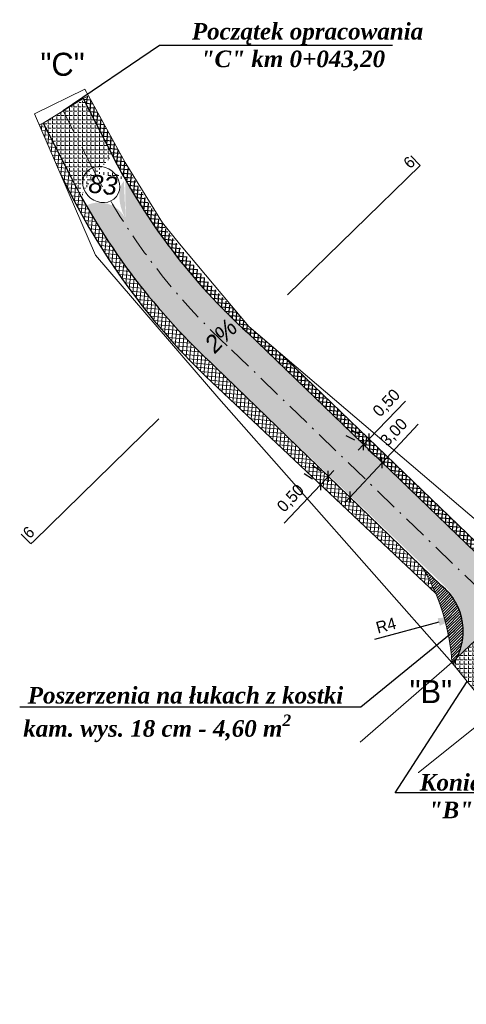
# Model space of a CAD drawing. Header units: metres. Extents: x 5555129 to 5556676, y 5635595 to 5636517.
# Tile 181 of 256: x 5556043 to 5556072, y 5635624 to 5635687. Entities that reach past the tile are written whole.
import ezdxf

# ---------------------------------------------------------------- set-up
doc = ezdxf.new("R2010")
doc.units = ezdxf.units.M
doc.header["$MEASUREMENT"] = 0
doc.linetypes.add('KROPK3-2', pattern=[5, 3, -1, 0, -1])
doc.linetypes.add('PRZER3-1', pattern=[4, 3, -1])
for name, color, linetype, lineweight, true_color in [('drogi', 7, 'Continuous', 20, 0xd6bc51), ('GESDZI_O', 7, 'Continuous', 18, 0x0a0909), ('GESKKL_O', 7, 'PRZER3-1', 18, 0x008000)]:
    doc.layers.add(name, color=color, linetype=linetype, lineweight=lineweight, true_color=true_color)
doc.layers.add('Warstwa 1', color=220, linetype='Continuous', lineweight=20)
doc.styles.add('GEO-INFO', font='plfontwi.shx', dxfattribs={"height": 0.25})
doc.styles.get("Standard").update_dxf_attribs({"font": 'plfontwi.shx', "height": 0.75})
doc.dimstyles.new('ISO-25', dxfattribs={"dimtxt": 2.5, "dimasz": 2.5, "dimexe": 1.25, "dimexo": 0.625, "dimtad": 1, "dimtxsty": 'Standard', "dimcen": 2.5, "dimadec": 0, "dimazin": 0, "dimtfac": 1, "dimtmove": 0, "dimatfit": 3, "dimfxl": 1, "dimarcsym": 0})
pattern_1 = [(0, (511.4569886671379, -240.334969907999), (0, 0.275), [0.2, -0.075]), (90, (511.4569886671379, -240.334969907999), (-0.275, 1.683889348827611e-17), [0.2, -0.075])]
pattern_2 = [(85, (511.4569886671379, -240.334969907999), (-0.2490486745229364, 0.02178893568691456), []), (175, (511.4569886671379, -240.334969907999), (-0.02178893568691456, -0.2490486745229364), [])]

# ---------------------------------------------------------------- blocks, each defined once
blk = doc.blocks.new('_Oblique')
at = {"color": 0, "linetype": 'ByBlock', "lineweight": -2}
blk.add_line((-0.5, -0.5), (0.5, 0.5), dxfattribs=at)
blk = doc.blocks.new('*D2576')
at = {"layer": 'Defpoints', "color": 0, "linetype": 'Continuous', "lineweight": 18}
for p in [(5556066.373160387, 5635658.882593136), (5556066.373160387, 5635658.882593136), (5556064.311922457, 5635656.685214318)]:
    blk.add_point(p, dxfattribs=at)
at = {"layer": 'Warstwa 1', "color": 0, "linetype": 'Continuous', "lineweight": -2}
for p, q in [((5556066.373160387, 5635658.882593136), (5556068.689504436, 5635661.351927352)), ((5556065.917323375, 5635659.310188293), (5556065.461486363, 5635659.73778345)), ((5556063.969846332, 5635656.320544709), (5556066.373160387, 5635658.882593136)), ((5556063.856085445, 5635657.112809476), (5556063.400248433, 5635657.540404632))]:
    blk.add_line(p, q, dxfattribs=at)
at = {"layer": 'Warstwa 1', "color": 0, "linetype": 'ByBlock', "lineweight": -2, "xscale": 0.5, "yscale": 0.5, "zscale": 0.5}
for p, rotation in [((5556066.373160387, 5635658.882593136), 46.83102709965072), ((5556064.311922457, 5635656.685214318), 226.8310270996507)]:
    blk.add_blockref('_Oblique', p, dxfattribs=dict(at, rotation=rotation))
at = {"layer": 'Warstwa 1', "color": 0, "linetype": 'Continuous', "lineweight": 20, "insert": (5556067.157970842, 5635660.810265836), "char_height": 0.75, "attachment_point": 5, "rotation": 46.83102709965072}
blk.add_mtext('3,00', dxfattribs=at)
blk = doc.blocks.new('*D2598')
at = {"layer": 'Defpoints', "color": 0, "linetype": 'Continuous', "lineweight": 18}
for p in [(5556071.445906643, 5635649.063062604), (5556067.808620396, 5635648.077961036)]:
    blk.add_point(p, dxfattribs=at)
at = {"layer": 'Warstwa 1', "color": 0, "lineweight": -2}
blk.add_line((5556069.998067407, 5635648.6709382), (5556065.885514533, 5635647.557118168), dxfattribs=at)
at = {"layer": 'Warstwa 1', "color": 0, "linetype": 'Continuous', "lineweight": 18}
blk.add_solid([(5556070.063421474, 5635648.429631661), (5556069.93271334, 5635648.91224474), (5556071.445906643, 5635649.063062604)], dxfattribs=at)
at = {"layer": 'Warstwa 1', "color": 0, "linetype": 'Continuous', "insert": (5556066.619128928, 5635648.455124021), "char_height": 0.75, "attachment_point": 5, "rotation": 15.154115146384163}
blk.add_mtext('R4', dxfattribs=at)
blk = doc.blocks.new('*D2600')
at = {"layer": 'Defpoints', "color": 0, "linetype": 'Continuous', "lineweight": 18}
for p in [(5556065.180459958, 5635660.046842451), (5556065.527573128, 5635660.406720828), (5556065.527573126, 5635660.406720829)]:
    blk.add_point(p, dxfattribs=at)
at = {"layer": 'Warstwa 1', "color": 0, "linetype": 'Continuous', "lineweight": -2}
for p, q in [((5556065.527573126, 5635660.406720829), (5556067.878025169, 5635662.843611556)), ((5556064.621442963, 5635660.326350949), (5556064.062425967, 5635660.605859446)), ((5556064.968556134, 5635660.686229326), (5556064.409539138, 5635660.965737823)), ((5556065.180459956, 5635660.046842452), (5556064.833346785, 5635659.686964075)), ((5556065.180459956, 5635660.046842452), (5556065.527573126, 5635660.406720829))]:
    blk.add_line(p, q, dxfattribs=at)
at = {"layer": 'Warstwa 1', "color": 0, "linetype": 'ByBlock', "lineweight": -2, "xscale": 0.5, "yscale": 0.5, "zscale": 0.5}
for p, rotation in [((5556065.527573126, 5635660.406720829), 226.0344013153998), ((5556065.180459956, 5635660.046842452), 46.03440131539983)]:
    blk.add_blockref('_Oblique', p, dxfattribs=dict(at, rotation=rotation))
at = {"layer": 'Warstwa 1', "color": 0, "linetype": 'Continuous', "lineweight": 20, "insert": (5556066.686221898, 5635662.683174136), "char_height": 0.75, "attachment_point": 5, "rotation": 46.034401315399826}
blk.add_mtext('0,50', dxfattribs=at)
blk = doc.blocks.new('*D2601')
at = {"layer": 'Defpoints', "color": 0, "linetype": 'Continuous', "lineweight": 18}
for p in [(5556062.931284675, 5635658.021876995), (5556062.417464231, 5635657.477659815), (5556062.417464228, 5635657.477659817)]:
    blk.add_point(p, dxfattribs=at)
at = {"layer": 'Warstwa 1', "color": 0, "linetype": 'Continuous', "lineweight": -2}
for p, q in [((5556062.411253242, 5635658.368564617), (5556061.891221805, 5635658.715252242)), ((5556061.897432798, 5635657.824347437), (5556061.37740136, 5635658.171035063)), ((5556063.274539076, 5635658.385437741), (5556062.417464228, 5635657.477659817)), ((5556062.417464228, 5635657.477659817), (5556060.093141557, 5635655.015834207))]:
    blk.add_line(p, q, dxfattribs=at)
at = {"layer": 'Warstwa 1', "color": 0, "linetype": 'ByBlock', "lineweight": -2, "xscale": 0.5, "yscale": 0.5, "zscale": 0.5}
for p, rotation in [((5556062.931284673, 5635658.021876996), 46.64561796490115), ((5556062.417464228, 5635657.477659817), 226.6456179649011)]:
    blk.add_blockref('_Oblique', p, dxfattribs=dict(at, rotation=rotation))
at = {"layer": 'Warstwa 1', "color": 0, "linetype": 'Continuous', "lineweight": 20, "insert": (5556060.540931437, 5635656.577396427), "char_height": 0.75, "attachment_point": 5, "rotation": 46.64561796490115}
blk.add_mtext('0,50', dxfattribs=at)

msp = doc.modelspace()

# ---------------------------------------------------------------- hatches: boundary and pattern name
h = msp.add_hatch()
h.set_pattern_fill('ANSI37', color=141, scale=2, angle=40)
h.set_pattern_definition(pattern_2)
h.paths.add_polyline_path([(5556049.52914968, 5635678.804554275), (5556047.544138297, 5635682.418341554), (5556047.215285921, 5635682.237706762), (5556049.077144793, 5635678.590289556, 0.08995780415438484), (5556057.753925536, 5635667.209951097), (5556061.488817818, 5635663.607538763), (5556061.824347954, 5635663.978589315), (5556059.665365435, 5635666.060990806), (5556057.831708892, 5635667.623885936), (5556057.00126789, 5635668.612749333, -0.08031139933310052)])
at = {"lineweight": 5}
h = msp.add_hatch(dxfattribs=at)
h.set_pattern_fill('ANSI37', color=141, scale=2, angle=40)
h.set_pattern_definition(pattern_2)
edge = h.paths.add_edge_path()
edge.add_arc((5556060.815844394, 5635647.164167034), 9.56197674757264, 20.70638171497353, 31.78628365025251)
edge.add_line((5556068.943704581, 5635652.200960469), (5556055.698180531, 5635665.02459738))
edge.add_arc((5556084.786476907, 5635696.818458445), 43.09267440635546, 207.0424721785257, 227.544514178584, ccw=False)
edge.add_line((5556046.405135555, 5635677.22633698), (5556044.650721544, 5635680.663267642))
edge.add_line((5556044.650721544, 5635680.663267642), (5556044.394074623, 5635680.552306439))
edge.add_line((5556044.394074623, 5635680.552306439), (5556045.76727334, 5635677.376176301))
edge.add_line((5556045.76727334, 5635677.376176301), (5556045.959800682, 5635676.999011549))
edge.add_arc((5556086.440657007, 5635696.71512595), 45.02693522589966, 205.9682985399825, 225.8463623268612)
edge.add_line((5556055.075579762, 5635664.409448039), (5556069.760161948, 5635650.545081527))
h = msp.add_hatch()
h.set_pattern_fill('ANSI37', color=141, scale=2, angle=40)
h.set_pattern_definition(pattern_2)
edge = h.paths.add_edge_path()
edge.add_arc((5556075.115770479, 5635656.501900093), 4.150714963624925, 242.6653160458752, 248.1306648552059)
edge.add_line((5556073.569665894, 5635652.649888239), (5556061.824347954, 5635663.978589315))
edge.add_line((5556061.824347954, 5635663.978589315), (5556061.488817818, 5635663.607538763))
edge.add_line((5556061.488817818, 5635663.607538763), (5556072.121536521, 5635653.351972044))
edge.add_arc((5556083.305272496, 5635674.632729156), 24.04051941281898, 242.2766010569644, 245.1695096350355)
at = {"layer": 'drogi', "lineweight": 5, "true_color": 0xf4e08b}
h = msp.add_hatch(dxfattribs=at)
h.set_pattern_fill('ANGLE', color=41)
h.set_pattern_definition(pattern_1)
edge = h.paths.add_edge_path()
edge.add_ellipse((5556048.87700008, 5635675.831318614), major_axis=(-1.549999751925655, 1.2322515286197), ratio=0.8014014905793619, start_angle=268.02025268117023, end_angle=332.6410710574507, ccw=False)
edge.add_arc((5556084.786476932, 5635696.818458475), 40.09267444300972, 207.0424722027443, 209.5750673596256, ccw=False)
edge.add_line((5556049.077144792, 5635678.590289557), (5556047.256289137, 5635682.157380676))
edge.add_line((5556047.256289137, 5635682.157380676), (5556045.933003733, 5635681.450487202))
edge.add_line((5556045.933003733, 5635681.450487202), (5556047.741228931, 5635677.908139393))
edge.add_arc((5556084.786476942, 5635696.818458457), 41.59267444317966, 207.0427410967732, 207.6810843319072)
edge = h.paths.add_edge_path()
edge.add_ellipse((5556048.87700008, 5635675.831318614), major_axis=(1.549999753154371, -1.232251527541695), ratio=0.8014014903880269, start_angle=152.6410709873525, end_angle=218.9009604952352, ccw=False)
edge.add_arc((5556084.786476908, 5635696.818458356), 41.59267436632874, 207.0427409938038, 207.6810842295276, ccw=False)
edge.add_line((5556047.741228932, 5635677.908139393), (5556045.933003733, 5635681.450487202))
edge.add_line((5556045.933003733, 5635681.450487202), (5556044.650721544, 5635680.663267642))
edge.add_line((5556044.650721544, 5635680.663267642), (5556046.405135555, 5635677.22633698))
edge.add_arc((5556084.786476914, 5635696.818458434), 43.09267440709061, 207.04247216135, 208.8730999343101)
h = msp.add_hatch(dxfattribs=at)
h.set_pattern_fill('ANGLE', color=41)
h.set_pattern_definition(pattern_1)
edge = h.paths.add_edge_path()
edge.add_ellipse((5556050.99557482, 5635675.240750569), major_axis=(-0.9291313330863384, 1.910958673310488), ratio=0.6007382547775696, start_angle=8.488731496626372, end_angle=94.57478469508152, ccw=False)
edge.add_arc((5556078.084189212, 5635690.334863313), 32.29012559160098, 209.3014180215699, 228.5749520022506)
edge.add_line((5556056.719759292, 5635666.123020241), (5556074.216625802, 5635649.262510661))
edge.add_line((5556074.216625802, 5635649.262510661), (5556074.382565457, 5635649.419500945))
edge.add_line((5556074.382565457, 5635649.419500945), (5556075.622189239, 5635651.188804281))
edge.add_arc((5556082.648822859, 5635666.971998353), 17.27665462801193, 232.99847698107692, 246.0015061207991, ccw=False)
edge.add_line((5556072.25110579, 5635653.174524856), (5556057.741172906, 5635667.22159928))
edge.add_arc((5556084.786476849, 5635696.818458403), 40.09267433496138, 209.5451635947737, 227.5792549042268, ccw=False)
edge.add_line((5556049.907162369, 5635677.048381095), (5556049.925353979, 5635674.531945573))
edge = h.paths.add_edge_path()
edge.add_ellipse((5556048.224967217, 5635673.665346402), major_axis=(1.349501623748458, -1.349501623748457), ratio=1, start_angle=72.00558642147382, end_angle=160.5739813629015, ccw=False)
edge.add_arc((5556085.015677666, 5635697.001979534), 43.38281465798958, 209.8837383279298, 227.4847855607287)
edge.add_line((5556055.698180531, 5635665.02459738), (5556070.245495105, 5635651.104920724))
edge.add_arc((5556067.604501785, 5635648.147837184), 3.964743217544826, 333.03754010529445, 48.231721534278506, ccw=False)
edge.add_line((5556071.138292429, 5635646.350196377), (5556074.216625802, 5635649.262510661))
edge.add_line((5556074.216625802, 5635649.262510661), (5556056.719759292, 5635666.123020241))
edge.add_arc((5556078.084189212, 5635690.334863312), 32.29012559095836, 209.3014180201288, 228.5749520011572, ccw=False)
edge.add_line((5556049.925353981, 5635674.531945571), (5556047.401120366, 5635675.386853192))
edge = h.paths.add_edge_path()
edge.add_line((5556081.520214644, 5635649.593373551), (5556081.411751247, 5635650.442010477))
edge.add_arc((5556076.94149025, 5635670.811416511), 20.8541587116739, 279.02564814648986, 282.3778800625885, ccw=False)
edge.add_arc((5556080.54465121, 5635662.347972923), 12.1370349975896, 254.097713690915, 268.43425778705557, ccw=False)
edge.add_line((5556077.219132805, 5635650.675417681), (5556075.368454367, 5635650.352219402))
edge.add_line((5556075.368454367, 5635650.352219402), (5556075.044000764, 5635650.045264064))
edge.add_line((5556075.044000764, 5635650.045264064), (5556076.08335079, 5635647.466512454))
edge.add_arc((5556085.15462727, 5635620.187813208), 28.74744318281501, 105.7059333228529, 108.39406363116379, ccw=False)
edge.add_arc((5556082.645145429, 5635632.6646712), 16.08588110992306, 96.76465220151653, 109.13342548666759, ccw=False)
edge.add_arc((5556081.63867291, 5635648.710100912), 0.8911806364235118, 180.0000003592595, 184.6039266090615, ccw=False)
edge.add_arc((5556081.63867291, 5635648.710100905), 0.8911806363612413, 97.63852516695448, 179.9999999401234, ccw=False)
edge = h.paths.add_edge_path()
edge.add_line((5556088.708775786, 5635650.761367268), (5556088.557895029, 5635648.733097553))
edge.add_arc((5556085.15462729, 5635620.187813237), 28.74744315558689, 64.57294423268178, 83.20109112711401, ccw=False)
edge.add_line((5556097.49767696, 5635646.150567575), (5556104.298580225, 5635643.047749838))
edge.add_line((5556104.298580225, 5635643.047749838), (5556105.195645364, 5635644.824649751))
edge.add_line((5556105.195645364, 5635644.824649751), (5556105.196852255, 5635644.824047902))
edge.add_line((5556105.196852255, 5635644.824047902), (5556098.427518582, 5635648.19944258))
edge.add_arc((5556086.297074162, 5635621.897358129), 28.964587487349, 65.2409865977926, 85.22380600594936)
h.paths.add_polyline_path([(5556096.454657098, 5635645.82024049), (5556096.241460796, 5635645.343430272), (5556096.485564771, 5635645.234283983), (5556096.698761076, 5635645.711094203)])
h.paths.add_polyline_path([(5556096.255772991, 5635645.909167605), (5556096.042576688, 5635645.432357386), (5556096.241460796, 5635645.343430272), (5556096.454657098, 5635645.820240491)])
edge = h.paths.add_edge_path()
edge.add_line((5556096.698761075, 5635645.711094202), (5556096.485564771, 5635645.234283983))
edge.add_line((5556096.485564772, 5635645.234283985), (5556096.522816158, 5635645.217627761))
edge.add_arc((5556086.226649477, 5635621.645990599), 25.72223020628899, 65.89238664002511, 66.4041402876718, ccw=False)
edge.add_line((5556096.732939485, 5635645.124725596), (5556096.945744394, 5635645.600660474))
edge.add_line((5556096.945744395, 5635645.600660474), (5556096.698761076, 5635645.711094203))
edge = h.paths.add_edge_path()
edge.add_line((5556096.945744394, 5635645.600660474), (5556096.732939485, 5635645.124725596))
edge.add_arc((5556086.226649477, 5635621.645990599), 25.72223020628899, 65.41412737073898, 65.89238663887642, ccw=False)
edge.add_line((5556096.928552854, 5635645.036210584), (5556097.017292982, 5635645.234676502))
edge.add_line((5556097.017292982, 5635645.234676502), (5556097.141749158, 5635645.513020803))
edge.add_line((5556097.141749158, 5635645.513020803), (5556096.945744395, 5635645.600660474))
edge = h.paths.add_edge_path()
edge.add_line((5556088.557895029, 5635648.733097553), (5556088.45405626, 5635647.270427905))
edge.add_arc((5556086.346672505, 5635622.186795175), 25.17200224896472, 64.16522587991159, 85.19761326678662, ccw=False)
edge.add_line((5556097.316063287, 5635644.842967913), (5556103.599034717, 5635641.709792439))
edge.add_line((5556103.599034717, 5635641.709792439), (5556104.298580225, 5635643.047749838))
edge.add_line((5556104.298580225, 5635643.047749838), (5556097.49767696, 5635646.150567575))
edge.add_arc((5556085.15462729, 5635620.187813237), 28.74744315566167, 64.57294423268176, 83.201091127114)
edge = h.paths.add_edge_path()
edge.add_line((5556081.746173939, 5635647.825427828), (5556081.852403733, 5635646.994267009))
edge.add_arc((5556086.269210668, 5635620.454723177), 26.90456411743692, 85.34203828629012, 99.44877244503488, ccw=False)
edge.add_line((5556088.45405626, 5635647.270427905), (5556088.557895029, 5635648.733097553))
edge.add_arc((5556085.15462728, 5635620.187813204), 28.74744318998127, 83.20109111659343, 95.25097224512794)
edge.add_arc((5556081.638672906, 5635648.710100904), 0.8911806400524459, 1.1975322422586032e-07, 6.734863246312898, ccw=False)
edge.add_arc((5556081.638672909, 5635648.710100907), 0.8911806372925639, 276.92832767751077, 359.9999999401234, ccw=False)
edge = h.paths.add_edge_path()
edge.add_arc((5556086.303374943, 5635622.17871647), 28.68368665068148, 85.189552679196, 99.81908461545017)
edge.add_line((5556081.41172446, 5635650.442220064), (5556081.520214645, 5635649.593373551))
edge.add_arc((5556081.63867291, 5635648.710100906), 0.8911806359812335, 6.734863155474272, 97.63852511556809, ccw=False)
edge.add_arc((5556085.15462728, 5635620.187813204), 28.7474431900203, 83.20109111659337, 95.25097224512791, ccw=False)
edge.add_line((5556088.557895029, 5635648.733097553), (5556088.708775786, 5635650.761367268))
h.paths.add_polyline_path([(5556105.195645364, 5635644.824649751), (5556104.298580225, 5635643.047749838), (5556116.635104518, 5635636.809182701), (5556117.49766005, 5635638.333209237), (5556117.489250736, 5635638.338281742)])
h.paths.add_polyline_path([(5556084.625833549, 5635650.167968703), (5556084.966358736, 5635647.529135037)])
h.paths.add_polyline_path([(5556112.128551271, 5635638.738368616), (5556114.69871401, 5635638.050136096), (5556114.484400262, 5635638.202539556), (5556111.914237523, 5635638.890772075)], flags=17)
h = msp.add_hatch(dxfattribs=at)
h.set_pattern_fill('ANGLE', color=41)
h.set_pattern_definition(pattern_1)
edge = h.paths.add_edge_path()
edge.add_line((5556081.852403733, 5635646.994267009), (5556081.746173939, 5635647.825427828))
edge.add_arc((5556081.63867291, 5635648.710100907), 0.8911806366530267, 187.3199821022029, 276.9283276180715, ccw=False)
edge.add_arc((5556085.154627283, 5635620.187813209), 28.74744318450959, 98.80387293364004, 105.7059333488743)
edge.add_arc((5556082.645145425, 5635632.664671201), 16.08588110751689, 109.1334254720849, 113.9209604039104)
edge.add_line((5556076.122706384, 5635647.36886652), (5556076.811940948, 5635645.671696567))
edge.add_arc((5556083.239343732, 5635631.44231785), 15.61367109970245, 95.0962188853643, 114.30866867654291, ccw=False)
edge = h.paths.add_edge_path()
edge.add_arc((5556067.286693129, 5635648.192658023), 4.269599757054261, 328.6131678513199, 334.4352841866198, ccw=False)
edge.add_line((5556070.93152455, 5635645.96899303), (5556071.957699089, 5635644.686903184))
edge.add_arc((5556083.294662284, 5635632.28135493), 16.80548606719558, 115.40369967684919, 132.4230138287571, ccw=False)
edge.add_line((5556076.085218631, 5635647.461878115), (5556075.044000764, 5635650.045264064))
edge.add_line((5556075.044000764, 5635650.045264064), (5556071.138292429, 5635646.350196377))
edge = h.paths.add_edge_path()
edge.add_line((5556071.95769909, 5635644.686903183), (5556073.034210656, 5635643.344059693))
edge.add_line((5556073.034210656, 5635643.344059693), (5556074.863034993, 5635644.722295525))
edge.add_line((5556074.863034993, 5635644.722295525), (5556076.784585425, 5635645.670310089))
edge.add_line((5556076.784585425, 5635645.670310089), (5556076.122706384, 5635647.36886652))
edge.add_arc((5556082.645145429, 5635632.664671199), 16.08588111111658, 113.9209604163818, 131.6362491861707)
at = {"layer": 'GESDZI_O', "linetype": 'Continuous', "lineweight": 9}
h = msp.add_hatch(dxfattribs=at)
h.set_pattern_fill('ANSI31', color=43)
h.set_pattern_definition([(45, (511.4569886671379, -240.334969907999), (-0.08838834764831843, 0.08838834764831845), [])])
h.paths.add_polyline_path([(5556070.164388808, 5635651.019156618), (5556068.943704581, 5635652.200960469, -0.1202706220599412), (5556070.846992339, 5635646.074606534), (5556071.175394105, 5635646.385297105, 0.3541088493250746)])
at = {"layer": 'Warstwa 1', "linetype": 'Continuous', "lineweight": 40}
h = msp.add_hatch(color=0, dxfattribs=at)
h.dxf.hatch_style = 1
h.paths.add_polyline_path([(5556057.729678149, 5635667.206965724), (5556055.531810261, 5635665.159208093), (5556055.7081532, 5635664.988481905)])

# ---------------------------------------------------------------- linework, layer by layer
at = {"color": 141, "true_color": 0xadddf7}
msp.add_lwpolyline([(5556045.76727334, 5635677.3761763), (5556045.959800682, 5635676.999011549, 0.08695644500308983), (5556055.0759087, 5635664.409159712), (5556069.807743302, 5635650.500157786)], format="xyb", dxfattribs=at)
msp.add_lwpolyline([(5556059.665365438, 5635666.060990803), (5556073.569665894, 5635652.649888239)], dxfattribs=at)
at = {"layer": 'drogi', "color": 141, "lineweight": 5, "true_color": 0xadddf7}
for p, q in [((5556047.215285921, 5635682.237706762), (5556047.544138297, 5635682.418341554)), ((5556044.650721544, 5635680.663267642), (5556044.394074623, 5635680.552306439))]:
    msp.add_line(p, q, dxfattribs=at)
at = {"layer": 'GESDZI_O', "color": 1, "linetype": 'Continuous', "lineweight": 9}
msp.add_line((5556044.650721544, 5635680.663267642), (5556047.215285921, 5635682.237706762), dxfattribs=at)
at = {"layer": 'GESDZI_O', "color": 6, "linetype": 'Continuous', "lineweight": 18}
msp.add_line((5556070.846992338, 5635646.07460654), (5556073.45443724, 5635642.816896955), dxfattribs=at)
at = {"layer": 'GESDZI_O', "color": 3, "linetype": 'Continuous', "lineweight": 18}
for points in [[(5556070.846992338, 5635646.074606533), (5556055.911424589, 5635663.015680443), (5556048.003494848, 5635672.203923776), (5556044.088089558, 5635681.260032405), (5556047.307086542, 5635682.849903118), (5556047.307086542, 5635682.849903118), (5556047.307086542, 5635682.849903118), (5556049.892039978, 5635678.14389895), (5556052.282557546, 5635674.266874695), (5556053.381004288, 5635672.923646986), (5556057.831708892, 5635667.623885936), (5556074.449760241, 5635653.459689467), (5556079.473669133, 5635651.156780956), (5556079.636267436, 5635651.097540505)], [(5556064.969841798, 5635640.969375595), (5556070.846992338, 5635646.074606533), (5556075.368454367, 5635650.352219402), (5556079.636267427, 5635651.097540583), (5556083.533753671, 5635651.379964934), (5556088.985949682, 5635651.012208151), (5556096.653320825, 5635650.483818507), (5556136.252666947, 5635628.071718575)], [(5556133.248104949, 5635624.15022381), (5556115.600301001, 5635634.980815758), (5556098.181693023, 5635643.78938718), (5556087.578494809, 5635646.792598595), (5556076.670360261, 5635645.390896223), (5556068.710265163, 5635639.019699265), (5556068.705001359, 5635638.992549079)]]:
    msp.add_lwpolyline(points, dxfattribs=at)
at = {"layer": 'GESDZI_O', "color": 1, "linetype": 'Continuous', "lineweight": 30}
for points in [[(5556047.215285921, 5635682.237706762), (5556049.077144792, 5635678.590289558, 0.08995780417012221), (5556057.753925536, 5635667.209951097), (5556072.374612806, 5635653.107872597)], [(5556044.650721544, 5635680.663267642), (5556046.405135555, 5635677.226336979, 0.08969642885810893), (5556055.698180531, 5635665.02459738), (5556070.164388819, 5635651.019156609)]]:
    msp.add_lwpolyline(points, format="xyb", dxfattribs=at)
at = {"layer": 'GESDZI_O', "color": 5, "linetype": 'KROPK3-2', "lineweight": 13, "ltscale": 0.5}
msp.add_lwpolyline([(5556045.933003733, 5635681.450487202), (5556047.741140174, 5635677.908313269, 0.08977076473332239), (5556056.719759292, 5635666.123020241), (5556076.122706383, 5635647.368866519)], format="xyb", dxfattribs=at)
at = {"layer": 'GESDZI_O', "color": 43, "linetype": 'Continuous', "lineweight": 9, "true_color": 0xb5b04a}
msp.add_arc((5556057.345034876, 5635645.238750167), 13.52780511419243, 3.542449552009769, 30.97468282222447, dxfattribs=at)
at = {"layer": 'GESDZI_O', "color": 1, "linetype": 'Continuous', "lineweight": 30}
msp.add_arc((5556067.808620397, 5635648.077961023), 3.768325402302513, 325.9679508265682, 51.30680606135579, dxfattribs=at)
at = {"layer": 'GESDZI_O', "color": 3, "linetype": 'Continuous', "lineweight": 18}
msp.add_ellipse((5556048.366445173, 5635676.730356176), major_axis=(-0.9680334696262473, 0.7695876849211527), ratio=0.8963021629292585, start_param=-3.141592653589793, end_param=3.141592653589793, dxfattribs=at)
at = {"layer": 'GESKKL_O', "color": 5, "linetype": 'Continuous', "lineweight": 20}
for p, q in [((5556068.805743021, 5635677.960883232), (5556068.207608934, 5635678.572077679)), ((5556043.835606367, 5635653.698681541), (5556043.237472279, 5635654.309875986))]:
    msp.add_line(p, q, dxfattribs=at)
for points in [[(5556060.311429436, 5635669.648081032), (5556068.805743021, 5635677.960883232)], [(5556043.846509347, 5635653.687540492), (5556044.057689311, 5635653.872396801), (5556052.055262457, 5635661.699073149)]]:
    msp.add_lwpolyline(points, dxfattribs=at)
at = {"layer": 'Warstwa 1', "color": 6}
msp.add_line((5556057.323558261, 5635667.441181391, -55.4722481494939), (5556057.323558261, 5635667.441181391, -55.4722481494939), dxfattribs=at)
at = {"layer": 'Warstwa 1', "color": 0, "linetype": 'Continuous', "lineweight": 25}
for points in [[(5556067.031822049, 5635685.649677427), (5556052.088586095, 5635685.65300158), (5556045.933003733, 5635681.450487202)], [(5556043.137069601, 5635643.221459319), (5556065.005780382, 5635643.221459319), (5556071.027193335, 5635648.14335408)], [(5556079.799796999, 5635637.709686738), (5556067.21787062, 5635637.712847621), (5556071.829119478, 5635644.847548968)]]:
    msp.add_lwpolyline(points, dxfattribs=at)

# ---------------------------------------------------------------- texts
at = {"layer": 'GESDZI_O', "color": 3, "linetype": 'Continuous', "lineweight": 18, "insert": (5556047.629151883, 5635677.39587316), "char_height": 1.091999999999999, "width": 17.4080801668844, "attachment_point": 1, "rotation": 354.14295840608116}
msp.add_mtext('{\\fArial|b0|i1|c238|p34;\\H1.076x;83}', dxfattribs=at)
at = {"layer": 'GESKKL_O', "color": 5, "linetype": 'Continuous', "lineweight": 20, "char_height": 0.7312499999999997, "width": 1.942354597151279, "attachment_point": 1, "rotation": 43.14455915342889, "style": 'GEO-INFO'}
for insert in [(5556067.657823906, 5635678.231469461), (5556043.25902922, 5635654.50658993)]:
    msp.add_mtext('6', dxfattribs=dict(at, insert=insert))
at = {"layer": 'Warstwa 1', "color": 0, "linetype": 'Continuous', "lineweight": 40, "attachment_point": 1}
for s, insert, char_height, width in [('{\\fTimes New Roman|b0|i0|c238|p18; \\fTimes New Roman|b1|i1|c238|p18;\\H1.6667x;Początek opracowania\\P  "C" km 0+043,20\\fTimes New Roman|b1|i0|c238|p18; }', (5556053.932505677, 5635687.089915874), 0.637, 19.37690746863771), ('"C"', (5556044.468819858, 5635685.181581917), 1.47875, 36.16320129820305), ('"B"', (5556068.133604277, 5635644.947290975), 1.47875, 36.16320129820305), ('\\A1;{\\fTimes New Roman|b0|i0|c238|p18; \\fTimes New Roman|b1|i1|c238|p18;\\H1.3889x;Poszerzenia na łukach z kostki kam. wys. 18 cm - 4,60 m\\H0.7x;\\S2^ ;}', (5556043.363734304, 5635644.504237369), 0.7644, 23.25228896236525), ('{\\fTimes New Roman|b0|i0|c238|p18; \\fTimes New Roman|b1|i1|c238|p18;\\H1.6667x;Koniec opracowania\\P  "B" km 0+510,50\\fTimes New Roman|b1|i0|c238|p18; }', (5556068.546530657, 5635638.919077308), 0.637, 19.37690746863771)]:
    msp.add_mtext(s, dxfattribs=dict(at, insert=insert, char_height=char_height, width=width))
at = {"layer": 'Warstwa 1', "color": 0, "linetype": 'Continuous', "lineweight": 20, "insert": (5556054.876050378, 5635666.61868372, 69.84322739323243), "char_height": 1.01976, "width": 16.25646870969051, "attachment_point": 1, "rotation": 46.096877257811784}
msp.add_mtext('{\\fArial|b0|i1|c238|p34;\\H1.076x;2%}', dxfattribs=at)

# ---------------------------------------------------------------- dimensions: what is measured, and where the dimension line sits
at = {"layer": 'Warstwa 1', "color": 0, "linetype": 'Continuous', "lineweight": 20}
for p1, p2, distance, text, picture, middle in [((5556065.180459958, 5635660.046842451), (5556065.527573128, 5635660.406720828), 1.987200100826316e-09, '0,50', '*D2600', (5556066.686221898, 5635662.683174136)), ((5556064.311922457, 5635656.685214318), (5556066.373160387, 5635658.882593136), 0, '3,00', '*D2576', (5556067.157970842, 5635660.810265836)), ((5556062.931284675, 5635658.021876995), (5556062.417464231, 5635657.477659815), -3.3102762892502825e-09, '0,50', '*D2601', (5556060.540931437, 5635656.577396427))]:
    dim = msp.add_aligned_dim(p1=p1, p2=p2, distance=distance, text=text, dimstyle='ISO-25', override={"dimtxt": 2, "dimasz": 0.5, "dimgap": 0.3, "dimblk1": 'Oblique', "dimblk2": 'Oblique', "dimsah": 1, "dimdle": 0.5}, dxfattribs=at)
    dim.commit()
    dim.dimension.update_dxf_attribs({"geometry": picture, "text_midpoint": middle})
at = {"layer": 'Warstwa 1', "color": 6}
dim = msp.add_radius_dim(center=(5556067.808620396, 5635648.077961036), mpoint=(5556071.445906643, 5635649.063062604), text='R4', dimstyle='ISO-25', override={"dimtxt": 2, "dimasz": 1.5, "dimgap": 0.3, "dimcen": 1.5}, dxfattribs=at)
dim.commit()
dim.dimension.update_dxf_attribs({"geometry": '*D2598', "text_midpoint": (5556066.79558491, 5635647.803596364), "dimtype": 164})

doc.saveas('drawing.dxf')
